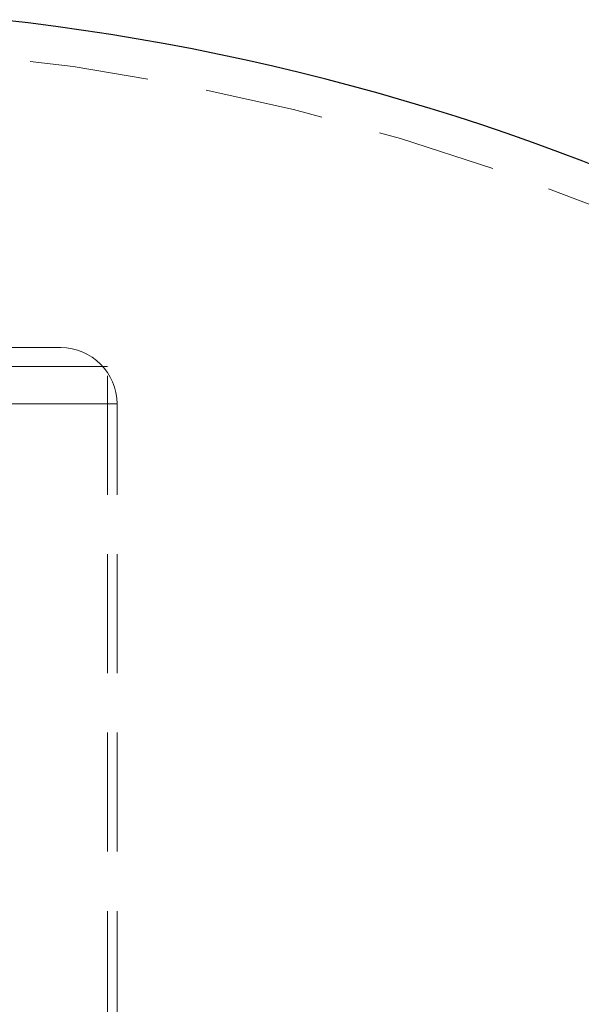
# Model space of a CAD drawing. Header units: millimetres. Extents: x 656 to 900, y 308 to 700.
# Tile 27 of 45: x 878 to 884, y 345 to 356. Entities that reach past the tile are written whole.
import ezdxf

# ---------------------------------------------------------------- set-up
doc = ezdxf.new("R2010")
doc.units = ezdxf.units.MM
doc.linetypes.add('HIDDEN', pattern=[1.905, 1.27, -0.635])

msp = doc.modelspace()

# ---------------------------------------------------------------- linework, layer by layer
at = {"color": 7, "linetype": 'HIDDEN', "lineweight": 18}
for p, q in [((871.912, 352.246), (878.178, 352.246)), ((878.678, 352.046), (871.49, 352.046)), ((878.678, 339.246), (878.678, 352.046)), ((878.776, 351.646), (870.78, 351.646)), ((878.778, 339.246), (878.778, 351.646))]:
    msp.add_line(p, q, dxfattribs=at)
at = {"color": 7, "linetype": 'Continuous', "lineweight": 25}
msp.add_arc((874.778, 330.899), 25, 0, 83.6727, dxfattribs=at)
at = {"color": 7, "linetype": 'HIDDEN', "lineweight": 18}
for centre, radius, end in [((874.778, 330.899), 24.6, 87.4371), ((878.178, 351.646), 0.6, 90)]:
    msp.add_arc(centre, radius, 0, end, dxfattribs=at)

doc.saveas('drawing.dxf')
